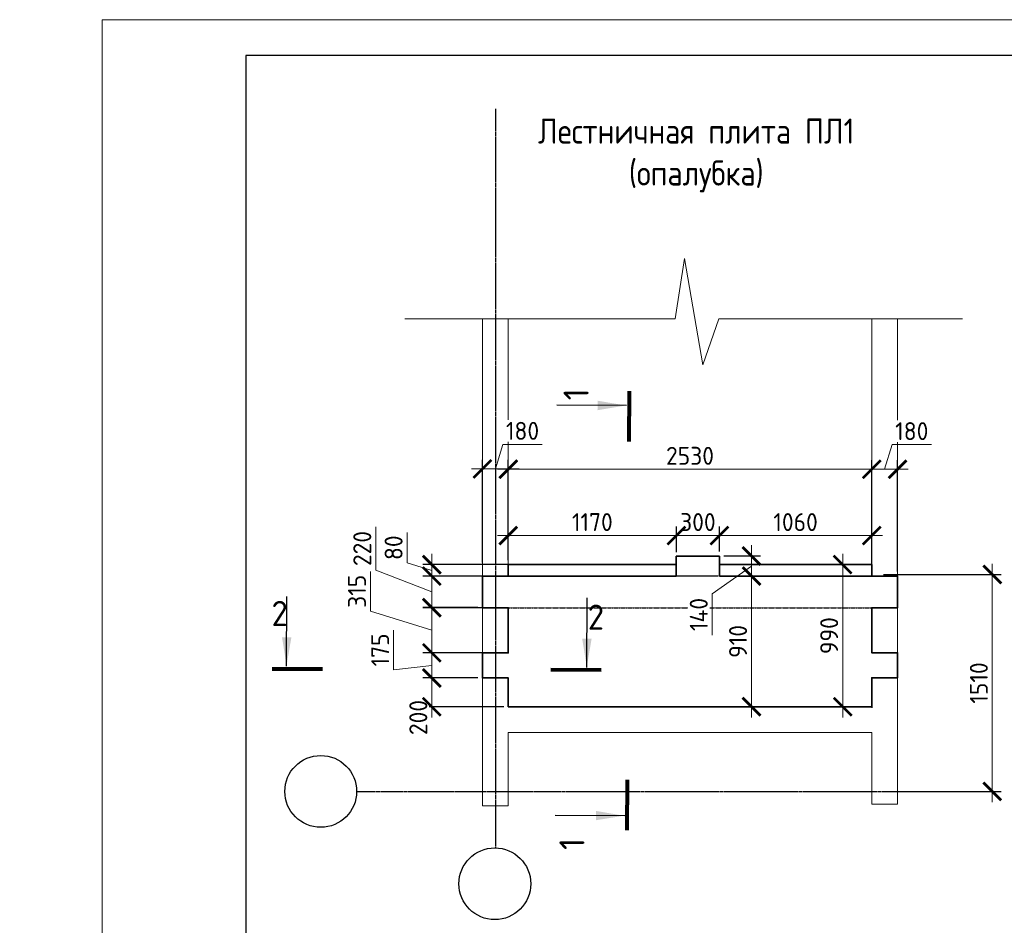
# Model space of a CAD drawing. Header units: millimetres. Extents: x 259029 to 2494469, y -731578 to -57567.
# Tile 216 of 252: x 468339 to 482048, y -496876 to -484261. Entities that reach past the tile are written whole.
import ezdxf
from ezdxf import colors
from ezdxf.entities.mleader import LeaderData, LeaderLine
from ezdxf.enums import TextEntityAlignment as Align
from ezdxf.math import Vec2, Vec3

# ---------------------------------------------------------------- set-up
doc = ezdxf.new("R2010")
doc.units = ezdxf.units.MM
for name, pattern in [('______5', [1100, 800, -100, 100, -100]), ('Б-1.1 оси$0$Б-1.1 Оси$0$GOST2.303 5', [24, 20, -1.5, 1, -1.5]), ('невидимая', [0.375, 0.25, -0.125])]:
    doc.linetypes.add(name, pattern=pattern)
doc.layers.get('Defpoints').update_dxf_attribs({"color": 140})
for name, color, linetype, lineweight in [('ОСИ', 151, 'Б-1.1 оси$0$Б-1.1 Оси$0$GOST2.303 5', 9), ('РАЗРЕЗЫ', 10, 'Continuous', 60), ('Символы 0.20', 1, 'Continuous', 20), ('Символы 0.20 @ 100', 1, 'Continuous', 20), ('Стена_ бетон несущ.', 253, 'Continuous', 70), ('Текст', 41, 'Continuous', 30), ('Тонкая', 81, 'Continuous', 20), ('ТОНКИЕ', 7, 'Continuous', 9)]:
    doc.layers.add(name, color=color, linetype=linetype, lineweight=lineweight)
doc.layers.add('ТОЛСТЫЕ_ОСНОВНЫЕ', color=6, linetype='Continuous')
doc.styles.add('ГОСТ', font='GOST_Common.ttf')
doc.dimstyles.new('ГОСТ', dxfattribs={"dimscale": 0, "dimtxt": 2.5, "dimasz": 2.5, "dimexe": 1.25, "dimexo": 0.625, "dimtad": 1, "dimdec": 0, "dimtxsty": 'ГОСТ', "dimblk": 'ARCHTICK', "dimcen": 2.5, "dimdle": 1.5, "dimclrd": 256, "dimclre": 256, "dimclrt": 256, "dimadec": 0, "dimazin": 0, "dimtfac": 1, "dimtdec": 0, "dimtmove": 1, "dimatfit": 3, "dimfxl": 2, "dimtfill": 1, "dimlwd": 0, "dimarcsym": 0})

# ---------------------------------------------------------------- blocks, each defined once
blk = doc.blocks.new('_ArchTick')
at = {"color": 0, "linetype": 'ByBlock', "const_width": 0.15}
blk.add_lwpolyline([(-0.5, -0.5), (0.5, 0.5)], dxfattribs=at)
blk = doc.blocks.new('*D711')
at = {"layer": 'Defpoints', "color": 0, "lineweight": -2, "transparency": 16777216}
for p in [(478129, -492011), (474077, -492451), (474836, -492451)]:
    blk.add_point(p, dxfattribs=at)
at = {"layer": 'РАЗРЕЗЫ', "lineweight": 0, "transparency": 16777216}
for p, q in [((473296, -491927), (473296, -491327)), ((474077, -491861), (474077, -492601)), ((474077, -492231), (473296, -491927))]:
    blk.add_line(p, q, dxfattribs=at)
at = {"layer": 'РАЗРЕЗЫ', "lineweight": -2, "transparency": 16777216}
for p, q in [((478066, -492011), (473952, -492011)), ((474774, -492451), (473952, -492451))]:
    blk.add_line(p, q, dxfattribs=at)
at = {"layer": 'РАЗРЕЗЫ', "lineweight": 0, "transparency": 16777216, "xscale": 250, "yscale": 250, "zscale": 250}
for p, rotation in [((474077, -492011), 90), ((474077, -492451), 270)]:
    blk.add_blockref('_ArchTick', p, dxfattribs=dict(at, rotation=rotation))
at = {"layer": 'РАЗРЕЗЫ', "lineweight": 0, "transparency": 16777216, "insert": (473109, -491627), "char_height": 250, "attachment_point": 5, "rotation": 90, "style": 'ГОСТ', "bg_fill": 3, "box_fill_scale": 1.1, "bg_fill_color": 256, "bg_fill_true_color": 13158600, "bg_fill_transparency": 0}
blk.add_mtext('220', dxfattribs=at)
blk = doc.blocks.new('*D712')
at = {"layer": 'Defpoints', "color": 0, "lineweight": -2, "transparency": 16777216}
for p in [(474782, -493430), (474077, -493831), (475142, -493831)]:
    blk.add_point(p, dxfattribs=at)
at = {"layer": 'РАЗРЕЗЫ', "lineweight": 0, "transparency": 16777216}
blk.add_line((474077, -493280), (474077, -493981), dxfattribs=at)
at = {"layer": 'РАЗРЕЗЫ', "lineweight": -2, "transparency": 16777216}
for p, q in [((474720, -493430), (473952, -493430)), ((475080, -493831), (473952, -493831))]:
    blk.add_line(p, q, dxfattribs=at)
at = {"layer": 'РАЗРЕЗЫ', "lineweight": 0, "transparency": 16777216, "xscale": 250, "yscale": 250, "zscale": 250, "rotation": 90}
blk.add_blockref('_ArchTick', (474077, -493430), dxfattribs=at)
at = {"layer": 'РАЗРЕЗЫ', "lineweight": 0, "transparency": 16777216, "insert": (473889, -493981), "char_height": 250, "attachment_point": 5, "rotation": 90, "style": 'ГОСТ', "bg_fill": 3, "box_fill_scale": 1.1, "bg_fill_color": 256, "bg_fill_true_color": 13158600, "bg_fill_transparency": 0}
blk.add_mtext('200', dxfattribs=at)
at = {"layer": 'РАЗРЕЗЫ', "lineweight": 0, "transparency": 16777216, "xscale": 250, "yscale": 250, "zscale": 250, "rotation": 270}
blk.add_blockref('_ArchTick', (474077, -493831), dxfattribs=at)
blk = doc.blocks.new('*D650')
at = {"layer": 'Defpoints', "color": 0, "lineweight": -2, "transparency": 16777216}
for p in [(474782, -492450), (474077, -493080), (474782, -493080)]:
    blk.add_point(p, dxfattribs=at)
at = {"layer": 'РАЗРЕЗЫ', "lineweight": 0, "transparency": 16777216}
for p, q in [((473222, -492498), (473222, -491948)), ((474077, -492300), (474077, -493230)), ((474077, -492765), (473222, -492498))]:
    blk.add_line(p, q, dxfattribs=at)
at = {"layer": 'РАЗРЕЗЫ', "lineweight": -2, "transparency": 16777216}
for p, q in [((474720, -492450), (473952, -492450)), ((474720, -493080), (473952, -493080))]:
    blk.add_line(p, q, dxfattribs=at)
at = {"layer": 'РАЗРЕЗЫ', "lineweight": 0, "transparency": 16777216, "xscale": 250, "yscale": 250, "zscale": 250}
for p, rotation in [((474077, -492450), 90), ((474077, -493080), 270)]:
    blk.add_blockref('_ArchTick', p, dxfattribs=dict(at, rotation=rotation))
at = {"layer": 'РАЗРЕЗЫ', "lineweight": 0, "transparency": 16777216, "insert": (473035, -492223), "char_height": 250, "attachment_point": 5, "rotation": 90, "style": 'ГОСТ', "bg_fill": 3, "box_fill_scale": 1.1, "bg_fill_color": 256, "bg_fill_true_color": 13158600, "bg_fill_transparency": 0}
blk.add_mtext('315', dxfattribs=at)
blk = doc.blocks.new('*D651')
at = {"layer": 'Defpoints', "color": 0, "lineweight": -2, "transparency": 16777216}
for p in [(474869, -493080), (474077, -493430), (474782, -493430)]:
    blk.add_point(p, dxfattribs=at)
at = {"layer": 'РАЗРЕЗЫ', "lineweight": 0, "transparency": 16777216}
for p, q in [((473545, -493315), (473545, -492765)), ((474077, -492930), (474077, -493580)), ((474077, -493255), (473545, -493315))]:
    blk.add_line(p, q, dxfattribs=at)
at = {"layer": 'РАЗРЕЗЫ', "lineweight": -2, "transparency": 16777216}
for p, q in [((474807, -493080), (473952, -493080)), ((474720, -493430), (473952, -493430))]:
    blk.add_line(p, q, dxfattribs=at)
at = {"layer": 'РАЗРЕЗЫ', "lineweight": 0, "transparency": 16777216, "xscale": 250, "yscale": 250, "zscale": 250}
for p, rotation in [((474077, -493080), 90), ((474077, -493430), 270)]:
    blk.add_blockref('_ArchTick', p, dxfattribs=dict(at, rotation=rotation))
at = {"layer": 'РАЗРЕЗЫ', "lineweight": 0, "transparency": 16777216, "insert": (473358, -493040), "char_height": 250, "attachment_point": 5, "rotation": 90, "style": 'ГОСТ', "bg_fill": 3, "box_fill_scale": 1.1, "bg_fill_color": 256, "bg_fill_true_color": 13158600, "bg_fill_transparency": 0}
blk.add_mtext('175', dxfattribs=at)
blk = doc.blocks.new('*D652')
at = {"layer": 'Defpoints', "color": 0, "lineweight": -2, "transparency": 16777216}
for p in [(480202, -490523), (475142, -491298), (480202, -491990)]:
    blk.add_point(p, dxfattribs=at)
at = {"layer": 'РАЗРЕЗЫ', "lineweight": 0, "transparency": 16777216}
blk.add_line((474992, -490523), (480352, -490523), dxfattribs=at)
at = {"layer": 'РАЗРЕЗЫ', "lineweight": -2, "transparency": 16777216}
for p, q in [((475142, -491235), (475142, -490398)), ((480202, -491927), (480202, -490398))]:
    blk.add_line(p, q, dxfattribs=at)
at = {"layer": 'РАЗРЕЗЫ', "lineweight": 0, "transparency": 16777216, "xscale": 250, "yscale": 250, "zscale": 250, "rotation": 180}
blk.add_blockref('_ArchTick', (475142, -490523), dxfattribs=at)
at = {"layer": 'РАЗРЕЗЫ', "lineweight": 0, "transparency": 16777216, "xscale": 250, "yscale": 250, "zscale": 250}
blk.add_blockref('_ArchTick', (480202, -490523), dxfattribs=at)
at = {"layer": 'РАЗРЕЗЫ', "lineweight": 0, "transparency": 16777216, "insert": (477672, -490336), "char_height": 250, "attachment_point": 5, "style": 'ГОСТ', "bg_fill": 3, "box_fill_scale": 1.1, "bg_fill_color": 256, "bg_fill_true_color": 13158600, "bg_fill_transparency": 0}
blk.add_mtext('2530', dxfattribs=at)
blk = doc.blocks.new('*D653')
at = {"layer": 'Defpoints', "color": 0, "lineweight": -2, "transparency": 16777216}
for p in [(480562, -490523), (480202, -491885), (480562, -492011)]:
    blk.add_point(p, dxfattribs=at)
at = {"layer": 'РАЗРЕЗЫ', "lineweight": 0, "transparency": 16777216}
for p, q in [((480382, -490523), (480485, -490179)), ((480485, -490179), (481035, -490179)), ((480052, -490523), (480712, -490523))]:
    blk.add_line(p, q, dxfattribs=at)
at = {"layer": 'РАЗРЕЗЫ', "lineweight": -2, "transparency": 16777216}
for p, q in [((480202, -491822), (480202, -490398)), ((480562, -491949), (480562, -490398))]:
    blk.add_line(p, q, dxfattribs=at)
at = {"layer": 'РАЗРЕЗЫ', "lineweight": 0, "transparency": 16777216, "xscale": 250, "yscale": 250, "zscale": 250, "rotation": 180}
blk.add_blockref('_ArchTick', (480202, -490523), dxfattribs=at)
at = {"layer": 'РАЗРЕЗЫ', "lineweight": 0, "transparency": 16777216, "xscale": 250, "yscale": 250, "zscale": 250}
blk.add_blockref('_ArchTick', (480562, -490523), dxfattribs=at)
at = {"layer": 'РАЗРЕЗЫ', "lineweight": 0, "transparency": 16777216, "insert": (480760, -489992), "char_height": 250, "attachment_point": 5, "style": 'ГОСТ', "bg_fill": 3, "box_fill_scale": 1.1, "bg_fill_color": 256, "bg_fill_true_color": 13158600, "bg_fill_transparency": 0}
blk.add_mtext('180', dxfattribs=at)
blk = doc.blocks.new('NSY101')
at = {"color": 0, "linetype": 'ByBlock', "lineweight": -2}
blk.add_circle((0, 0), 50, dxfattribs=at)
blk = doc.blocks.new('*U639')
at = {"layer": 'ТОЛСТЫЕ_ОСНОВНЫЕ', "color": 6}
blk.add_lwpolyline([(20, 5), (415, 5), (415, 292), (20, 292)], close=True, dxfattribs=at)
at = {"layer": 'ТОНКИЕ'}
blk.add_lwpolyline([(0, 0), (420, 0), (420, 297), (0, 297)], close=True, dxfattribs=at)
blk = doc.blocks.new('*U641')
at = {"layer": 'Символы 0.20', "linetype": 'Continuous', "lineweight": 25}
for p, q in [((-5, 0.37), (-4.95, 10.07)), ((36.8, 0.18), (36.85, 9.88))]:
    blk.add_line(p, q, dxfattribs=at)
at = {"layer": 'Символы 0.20', "linetype": 'Continuous', "lineweight": 80}
for p, q in [((-7, 0.03), (0, 0)), ((38.8, -0.18), (31.8, -0.15))]:
    blk.add_line(p, q, dxfattribs=at)
at = {"layer": 'Символы 0.20', "linetype": 'Continuous', "lineweight": 25}
for points in [[(-5, 0.48), (-4.33, 4.38), (-5.63, 4.39)], [(36.8, 0.29), (36.16, 4.23), (37.48, 4.22)]]:
    blk.add_solid(points, dxfattribs=at)
at = {"layer": 'Символы 0.20', "style": 'ГОСТ'}
blk.add_attdef('1', text='', height=3.5, dxfattribs=at).set_placement((-5.96, 7.72), align=Align.MIDDLE_CENTER)
blk.add_attdef('2', text='', height=3.5, dxfattribs=at).set_placement((39.21, 7.21), align=Align.MIDDLE_RIGHT)
blk = doc.blocks.new('*D665')
at = {"layer": 'Defpoints', "color": 0, "lineweight": -2, "transparency": 16777216}
for p in [(475142, -490519), (474782, -491885), (475142, -491851)]:
    blk.add_point(p, dxfattribs=at)
at = {"layer": 'РАЗРЕЗЫ', "lineweight": 0, "transparency": 16777216}
for p, q in [((474962, -490519), (475065, -490176)), ((475065, -490176), (475615, -490176)), ((474632, -490519), (475292, -490519))]:
    blk.add_line(p, q, dxfattribs=at)
at = {"layer": 'РАЗРЕЗЫ', "lineweight": -2, "transparency": 16777216}
for p, q in [((474782, -491822), (474782, -490394)), ((475142, -491789), (475142, -490394))]:
    blk.add_line(p, q, dxfattribs=at)
at = {"layer": 'РАЗРЕЗЫ', "lineweight": 0, "transparency": 16777216, "xscale": 250, "yscale": 250, "zscale": 250, "rotation": 180}
blk.add_blockref('_ArchTick', (474782, -490519), dxfattribs=at)
at = {"layer": 'РАЗРЕЗЫ', "lineweight": 0, "transparency": 16777216, "xscale": 250, "yscale": 250, "zscale": 250}
blk.add_blockref('_ArchTick', (475142, -490519), dxfattribs=at)
at = {"layer": 'РАЗРЕЗЫ', "lineweight": 0, "transparency": 16777216, "insert": (475340, -489988), "char_height": 250, "attachment_point": 5, "style": 'ГОСТ', "bg_fill": 3, "box_fill_scale": 1.1, "bg_fill_color": 256, "bg_fill_true_color": 13158600, "bg_fill_transparency": 0}
blk.add_mtext('180', dxfattribs=at)
blk = doc.blocks.new('*D666')
at = {"layer": 'Defpoints', "color": 0, "lineweight": -2, "transparency": 16777216}
for p in [(474077, -491851), (475142, -491851), (478082, -492011)]:
    blk.add_point(p, dxfattribs=at)
at = {"layer": 'РАЗРЕЗЫ', "lineweight": 0, "transparency": 16777216}
for p, q in [((473733, -491828), (473733, -491403)), ((474077, -492161), (474077, -491701)), ((474077, -491931), (473733, -491828))]:
    blk.add_line(p, q, dxfattribs=at)
at = {"layer": 'РАЗРЕЗЫ', "lineweight": -2, "transparency": 16777216}
for p, q in [((475080, -491851), (473952, -491851)), ((478019, -492011), (473952, -492011))]:
    blk.add_line(p, q, dxfattribs=at)
at = {"layer": 'РАЗРЕЗЫ', "lineweight": 0, "transparency": 16777216, "xscale": 250, "yscale": 250, "zscale": 250}
for p, rotation in [((474077, -491851), 90), ((474077, -492011), 270)]:
    blk.add_blockref('_ArchTick', p, dxfattribs=dict(at, rotation=rotation))
at = {"layer": 'РАЗРЕЗЫ', "lineweight": -2, "transparency": 16777216, "insert": (473545, -491616), "char_height": 250, "attachment_point": 5, "rotation": 90, "style": 'ГОСТ', "bg_fill": 3, "box_fill_scale": 1.1, "bg_fill_color": 256, "bg_fill_true_color": 13158600, "bg_fill_transparency": 0}
blk.add_mtext('80', dxfattribs=at)
blk = doc.blocks.new('*U642')
at = {"layer": 'Символы 0.20', "linetype": 'Continuous', "lineweight": 25}
for p, q in [((-5, 0.37), (-4.95, 10.07)), ((52.13, 0.11), (52.18, 9.81))]:
    blk.add_line(p, q, dxfattribs=at)
at = {"layer": 'Символы 0.20', "linetype": 'Continuous', "lineweight": 80}
for p, q in [((-7, 0.03), (0, 0)), ((54.13, -0.25), (47.13, -0.22))]:
    blk.add_line(p, q, dxfattribs=at)
at = {"layer": 'Символы 0.20', "linetype": 'Continuous', "lineweight": 25}
for points in [[(-5, 0.48), (-4.33, 4.38), (-5.63, 4.39)], [(52.14, 0.22), (51.49, 4.16), (52.81, 4.15)]]:
    blk.add_solid(points, dxfattribs=at)
at = {"layer": 'Символы 0.20', "style": 'ГОСТ'}
blk.add_attdef('1', text='', height=3.5, dxfattribs=at).set_placement((-8.93, 7.72), align=Align.MIDDLE_CENTER)
blk.add_attdef('2', text='', height=3.5, dxfattribs=at).set_placement((54.54, 7.14), align=Align.MIDDLE_RIGHT)
blk = doc.blocks.new('*D701')
at = {"layer": 'Defpoints', "color": 0, "lineweight": -2, "transparency": 16777216}
for p in [(478082, -491447), (478082, -491731), (480202, -491654)]:
    blk.add_point(p, dxfattribs=at)
at = {"layer": 'РАЗРЕЗЫ', "lineweight": -2, "transparency": 16777216}
for p, q in [((478082, -491669), (478082, -491322)), ((480202, -491592), (480202, -491322))]:
    blk.add_line(p, q, dxfattribs=at)
at = {"layer": 'РАЗРЕЗЫ', "lineweight": 0, "transparency": 16777216}
blk.add_line((480352, -491447), (477932, -491447), dxfattribs=at)
at = {"layer": 'РАЗРЕЗЫ', "lineweight": 0, "transparency": 16777216, "xscale": 250, "yscale": 250, "zscale": 250, "rotation": 180}
blk.add_blockref('_ArchTick', (478082, -491447), dxfattribs=at)
at = {"layer": 'РАЗРЕЗЫ', "lineweight": 0, "transparency": 16777216, "xscale": 250, "yscale": 250, "zscale": 250}
blk.add_blockref('_ArchTick', (480202, -491447), dxfattribs=at)
at = {"layer": 'РАЗРЕЗЫ', "lineweight": 0, "transparency": 16777216, "insert": (479142, -491259), "char_height": 250, "attachment_point": 5, "style": 'ГОСТ', "bg_fill": 3, "box_fill_scale": 1.1, "bg_fill_color": 256, "bg_fill_true_color": 13158600, "bg_fill_transparency": 0}
blk.add_mtext('1060', dxfattribs=at)
blk = doc.blocks.new('*D702')
at = {"layer": 'Defpoints', "color": 0, "lineweight": -2, "transparency": 16777216}
for p in [(477482, -491447), (478082, -491547), (477482, -491731)]:
    blk.add_point(p, dxfattribs=at)
at = {"layer": 'РАЗРЕЗЫ', "lineweight": -2, "transparency": 16777216}
for p, q in [((477482, -491669), (477482, -491322)), ((478082, -491484), (478082, -491322))]:
    blk.add_line(p, q, dxfattribs=at)
at = {"layer": 'РАЗРЕЗЫ', "lineweight": 0, "transparency": 16777216}
blk.add_line((478232, -491447), (477332, -491447), dxfattribs=at)
at = {"layer": 'РАЗРЕЗЫ', "lineweight": 0, "transparency": 16777216, "xscale": 250, "yscale": 250, "zscale": 250, "rotation": 180}
blk.add_blockref('_ArchTick', (477482, -491447), dxfattribs=at)
at = {"layer": 'РАЗРЕЗЫ', "lineweight": 0, "transparency": 16777216, "xscale": 250, "yscale": 250, "zscale": 250}
blk.add_blockref('_ArchTick', (478082, -491447), dxfattribs=at)
at = {"layer": 'РАЗРЕЗЫ', "lineweight": 0, "transparency": 16777216, "insert": (477782, -491259), "char_height": 250, "attachment_point": 5, "style": 'ГОСТ', "bg_fill": 3, "box_fill_scale": 1.1, "bg_fill_color": 256, "bg_fill_true_color": 13158600, "bg_fill_transparency": 0}
blk.add_mtext('300', dxfattribs=at)
blk = doc.blocks.new('*D677')
at = {"layer": 'Defpoints', "color": 0, "lineweight": -2, "transparency": 16777216}
for p in [(475142, -491447), (475142, -491638), (477482, -491741)]:
    blk.add_point(p, dxfattribs=at)
at = {"layer": 'РАЗРЕЗЫ', "lineweight": -2, "transparency": 16777216}
for p, q in [((475142, -491575), (475142, -491322)), ((477482, -491679), (477482, -491322))]:
    blk.add_line(p, q, dxfattribs=at)
at = {"layer": 'РАЗРЕЗЫ', "lineweight": 0, "transparency": 16777216}
blk.add_line((477632, -491447), (474992, -491447), dxfattribs=at)
at = {"layer": 'РАЗРЕЗЫ', "lineweight": 0, "transparency": 16777216, "xscale": 250, "yscale": 250, "zscale": 250, "rotation": 180}
blk.add_blockref('_ArchTick', (475142, -491447), dxfattribs=at)
at = {"layer": 'РАЗРЕЗЫ', "lineweight": 0, "transparency": 16777216, "xscale": 250, "yscale": 250, "zscale": 250}
blk.add_blockref('_ArchTick', (477482, -491447), dxfattribs=at)
at = {"layer": 'РАЗРЕЗЫ', "lineweight": 0, "transparency": 16777216, "insert": (476312, -491259), "char_height": 250, "attachment_point": 5, "style": 'ГОСТ', "bg_fill": 3, "box_fill_scale": 1.1, "bg_fill_color": 256, "bg_fill_true_color": 13158600, "bg_fill_transparency": 0}
blk.add_mtext('1170', dxfattribs=at)
blk = doc.blocks.new('*D678')
at = {"layer": 'Defpoints', "color": 0, "lineweight": -2, "transparency": 16777216}
for p in [(478082, -491731), (478529, -491731), (478112, -492011)]:
    blk.add_point(p, dxfattribs=at)
at = {"layer": 'РАЗРЕЗЫ', "lineweight": 0, "transparency": 16777216}
for p, q in [((478529, -492161), (478529, -491581)), ((478529, -491871), (477982, -492259)), ((477982, -492259), (477982, -492834))]:
    blk.add_line(p, q, dxfattribs=at)
at = {"layer": 'РАЗРЕЗЫ', "lineweight": -2, "transparency": 16777216}
for p, q in [((478144, -491731), (478654, -491731)), ((478174, -492011), (478654, -492011))]:
    blk.add_line(p, q, dxfattribs=at)
at = {"layer": 'РАЗРЕЗЫ', "lineweight": 0, "transparency": 16777216, "xscale": 250, "yscale": 250, "zscale": 250}
for p, rotation in [((478529, -491731), 90), ((478529, -492011), 270)]:
    blk.add_blockref('_ArchTick', p, dxfattribs=dict(at, rotation=rotation))
at = {"layer": 'РАЗРЕЗЫ', "lineweight": -2, "transparency": 16777216, "insert": (477794, -492546), "char_height": 250, "attachment_point": 5, "rotation": 90, "style": 'ГОСТ', "bg_fill": 3, "box_fill_scale": 1.1, "bg_fill_color": 256, "bg_fill_true_color": 13158600, "bg_fill_transparency": 0}
blk.add_mtext('140', dxfattribs=at)
blk = doc.blocks.new('*D679')
at = {"layer": 'Defpoints', "color": 0, "lineweight": -2, "transparency": 16777216}
for p in [(478112, -492011), (478529, -493831), (478603, -493831)]:
    blk.add_point(p, dxfattribs=at)
at = {"layer": 'РАЗРЕЗЫ', "lineweight": 0, "transparency": 16777216}
blk.add_line((478529, -491861), (478529, -493981), dxfattribs=at)
at = {"layer": 'РАЗРЕЗЫ', "lineweight": -2, "transparency": 16777216}
for p, q in [((478174, -492011), (478654, -492011)), ((478541, -493831), (478404, -493831))]:
    blk.add_line(p, q, dxfattribs=at)
at = {"layer": 'РАЗРЕЗЫ', "lineweight": 0, "transparency": 16777216, "xscale": 250, "yscale": 250, "zscale": 250}
for p, rotation in [((478529, -492011), 90), ((478529, -493831), 270)]:
    blk.add_blockref('_ArchTick', p, dxfattribs=dict(at, rotation=rotation))
at = {"layer": 'РАЗРЕЗЫ', "lineweight": -2, "transparency": 16777216, "insert": (478341, -492921), "char_height": 250, "attachment_point": 5, "rotation": 90, "style": 'ГОСТ', "bg_fill": 3, "box_fill_scale": 1.1, "bg_fill_color": 256, "bg_fill_true_color": 13158600, "bg_fill_transparency": 0}
blk.add_mtext('910', dxfattribs=at)
blk = doc.blocks.new('*D675')
at = {"layer": 'Defpoints', "color": 0, "lineweight": -2, "transparency": 16777216}
for p in [(480303, -491989), (480956, -495010), (481881, -495010)]:
    blk.add_point(p, dxfattribs=at)
at = {"layer": 'РАЗРЕЗЫ', "lineweight": 0, "transparency": 16777216}
blk.add_line((481881, -491839), (481881, -495160), dxfattribs=at)
at = {"layer": 'РАЗРЕЗЫ', "lineweight": -2, "transparency": 16777216}
for p, q in [((480365, -491989), (482006, -491989)), ((481019, -495010), (482006, -495010))]:
    blk.add_line(p, q, dxfattribs=at)
at = {"layer": 'РАЗРЕЗЫ', "lineweight": 0, "transparency": 16777216, "xscale": 250, "yscale": 250, "zscale": 250}
for p, rotation in [((481881, -491989), 90), ((481881, -495010), 270)]:
    blk.add_blockref('_ArchTick', p, dxfattribs=dict(at, rotation=rotation))
at = {"layer": 'РАЗРЕЗЫ', "lineweight": 0, "transparency": 16777216, "insert": (481694, -493500), "char_height": 250, "attachment_point": 5, "rotation": 90, "style": 'ГОСТ', "bg_fill": 3, "box_fill_scale": 1.1, "bg_fill_color": 256, "bg_fill_true_color": 13158600, "bg_fill_transparency": 0}
blk.add_mtext('1510', dxfattribs=at)
blk = doc.blocks.new('*D676')
at = {"layer": 'Defpoints', "color": 0, "lineweight": -2, "transparency": 16777216}
for p in [(479645, -491851), (479798, -491851), (479977, -493831)]:
    blk.add_point(p, dxfattribs=at)
at = {"layer": 'РАЗРЕЗЫ', "lineweight": 0, "transparency": 16777216}
blk.add_line((479798, -493981), (479798, -491701), dxfattribs=at)
at = {"layer": 'РАЗРЕЗЫ', "lineweight": -2, "transparency": 16777216}
for p, q in [((479707, -491851), (479923, -491851)), ((479914, -493831), (479673, -493831))]:
    blk.add_line(p, q, dxfattribs=at)
at = {"layer": 'РАЗРЕЗЫ', "lineweight": 0, "transparency": 16777216, "xscale": 250, "yscale": 250, "zscale": 250}
for p, rotation in [((479798, -491851), 90), ((479798, -493831), 270)]:
    blk.add_blockref('_ArchTick', p, dxfattribs=dict(at, rotation=rotation))
at = {"layer": 'РАЗРЕЗЫ', "lineweight": 0, "transparency": 16777216, "insert": (479610, -492841), "char_height": 250, "attachment_point": 5, "rotation": 90, "style": 'ГОСТ', "bg_fill": 3, "box_fill_scale": 1.1, "bg_fill_color": 256, "bg_fill_true_color": 13158600, "bg_fill_transparency": 0}
blk.add_mtext('990', dxfattribs=at)
blk = doc.blocks.new('_None')

msp = doc.modelspace()

# ---------------------------------------------------------------- linework, layer by layer
at = {"color": 9, "lineweight": 5, "true_color": 0xc7c8ca}
for p, q in [((475142.3, -491851.3), (475142.3, -488428.8)), ((480202.3, -491990), (480202.3, -488428.8))]:
    msp.add_line(p, q, dxfattribs=at)
at = {"color": 0, "lineweight": 35}
for points in [[(474782.3, -492011.3), (474782.3, -492451.3), (475142.3, -492451.3), (475142.3, -493080.2), (474782.3, -493080.2), (474782.3, -493108.2), (474782.3, -493108.2), (474782.3, -493430.2), (475142.3, -493430.2), (475142.3, -493831.2), (480202.3, -493831.2), (480202.3, -493428.2), (480562.3, -493428.2), (480562.3, -493078.2), (480202.3, -493078.2), (480202.3, -492451.3), (480562.3, -492451.3), (480562.3, -492011.3), (480202.3, -492011.3), (480202.3, -492011.3), (478081.5, -492011.3)], [(477481.5, -492011.3), (475142.3, -492011.3)]]:
    msp.add_lwpolyline(points, dxfattribs=at)
at = {"layer": 'ОСИ', "color": 16, "linetype": '______5', "lineweight": 25, "ltscale": 0.05}
msp.add_line((473030.7, -495010.2), (481882.3, -495010.2), dxfattribs=at)
at = {"layer": 'РАЗРЕЗЫ', "color": 2, "lineweight": -2}
msp.add_line((480202.3, -493826.3), (480202.3, -493847.4), dxfattribs=at)
at = {"layer": 'Стена_ бетон несущ.', "color": 9, "linetype": 'Continuous', "lineweight": 5, "true_color": 0xc7c8ca}
for p, q in [((474782.3, -488428.8), (474782.3, -490650.2)), ((480562.3, -491350.2), (480562.3, -488428.8)), ((474782.3, -490650.2), (474782.3, -491490.2)), ((480562.3, -495190.2), (480562.3, -491350.2)), ((474782.3, -491490.2), (474782.3, -495210.2)), ((475142.3, -494190.2), (475542.3, -494190.2)), ((475142.3, -495210.2), (475142.3, -494190.2)), ((475542.3, -494190.2), (480202.3, -494190.2)), ((475782.3, -494190.2), (478182.3, -494190.2)), ((480202.3, -494190.2), (480202.3, -495190.2)), ((480202.3, -495190.2), (480562.3, -495190.2)), ((475142.3, -495210.2), (474782.3, -495210.2)), ((474782.3, -495210.2), (475142.3, -495210.2))]:
    msp.add_line(p, q, dxfattribs=at)
at = {"layer": 'Тонкая', "color": 30, "linetype": 'ByBlock', "ltscale": 75}
msp.add_lwpolyline([(473700.8, -488428.8), (477465.8, -488428.8), (477597.2, -487587.6), (477849.8, -489067.4), (478075.8, -488428.8), (481467.3, -488428.8)], dxfattribs=at)

# ---------------------------------------------------------------- block references
at = {"layer": 'ОСИ', "color": 16, "linetype": 'Continuous', "lineweight": 25, "xscale": 10, "yscale": 10, "zscale": 10}
for p in [(472530.7, -495010.2), (474954.5, -496296.7)]:
    msp.add_blockref('NSY101', p, dxfattribs=at)

# ---------------------------------------------------------------- texts
at = {"layer": 'Текст', "ltscale": 6, "insert": (477758.8, -485637.5), "char_height": 350, "width": 9466.585, "attachment_point": 2, "style": 'ГОСТ'}
msp.add_mtext('{\\W0.9;Лестничная плита ПЛ1\\P(опалубка)}', dxfattribs=at)

# ---------------------------------------------------------------- next in the draw order: dimensions: what is measured, and where the dimension line sits
at = {"layer": 'РАЗРЕЗЫ', "color": 0, "lineweight": 0}
for base, p1, p2, override, picture, middle in [((474076.6, -492451.3), (478128.5, -492011.3), (474836.5, -492451.3), {"dimscale": 100, "dimlfac": 0.5}, '*D711', (473296.4, -491864.2)), ((474076.614, -493831.2278), (474782.2639, -493430.2403), (475142.3017, -493831.2278), {"dimscale": 100, "dimlfac": 0.5, "dimtix": 0, "dimtofl": 1, "dimtmove": 1, "dimatfit": 3}, '*D712', (474076.614, -493981.2278))]:
    dim = msp.add_linear_dim(base=base, p1=p1, p2=p2, angle=90, dimstyle='ГОСТ', override=override, dxfattribs=at)
    dim.commit()
    dim.dimension.update_dxf_attribs({"geometry": picture, "text_midpoint": middle, "dimtype": 160})

# ---------------------------------------------------------------- next in the draw order: dimensions: what is measured, and where the dimension line sits
dim = msp.add_linear_dim(base=(480202.3, -490523), p1=(475142.3, -491298), p2=(480202.3, -491990), dimstyle='ГОСТ', override={"dimscale": 100, "dimlfac": 0.5}, dxfattribs=at)
dim.commit()
dim.dimension.update_dxf_attribs({"geometry": '*D652', "text_midpoint": (477672.3, -490335.5)})
dim = msp.add_linear_dim(base=(474076.6, -493080.2), p1=(474782.3, -492450.3), p2=(474782.3, -493080.2), angle=90, dimstyle='ГОСТ', override={"dimscale": 100, "dimlfac": 0.5}, dxfattribs=at)
dim.commit()
dim.dimension.update_dxf_attribs({"geometry": '*D650', "text_midpoint": (473222.1, -492435.6), "dimtype": 160})

# ---------------------------------------------------------------- next in the draw order: linework, layer by layer
at = {"color": 0, "lineweight": 35}
for q in [(477481.5, -491851.3), (475142.3, -492011.3)]:
    msp.add_line((475142.3, -491851.3), q, dxfattribs=at)
at = {"layer": 'ОСИ', "color": 16, "linetype": '______5', "lineweight": 25, "ltscale": 0.05}
msp.add_line((474962.3, -485500.6), (474962.3, -495798), dxfattribs=at)
at = {"layer": 'РАЗРЕЗЫ', "color": 2, "lineweight": -2}
for p, q in [((475587.2, -491851.3), (474782.3, -491851.3)), ((475410.6, -492011.3), (477481.5, -492011.3))]:
    msp.add_line(p, q, dxfattribs=at)
at = {"layer": 'РАЗРЕЗЫ', "color": 2, "linetype": 'невидимая', "lineweight": -2, "ltscale": 10}
msp.add_line((474782.3, -492451.3), (480562.3, -492451.3), dxfattribs=at)

# ---------------------------------------------------------------- next in the draw order: dimensions: what is measured, and where the dimension line sits
at = {"layer": 'РАЗРЕЗЫ', "color": 0, "lineweight": 0}
dim = msp.add_linear_dim(base=(480562.3, -490523), p1=(480202.3, -491884.9), p2=(480562.3, -492011.3), dimstyle='ГОСТ', override={"dimscale": 100, "dimlfac": 0.5}, dxfattribs=at)
dim.commit()
dim.dimension.update_dxf_attribs({"geometry": '*D653', "text_midpoint": (480547.9, -489991.8)})
dim = msp.add_linear_dim(base=(474076.6, -493430.2), p1=(474869.4, -493080.2), p2=(474782.3, -493430.2), angle=90, dimstyle='ГОСТ', override={"dimscale": 100, "dimlfac": 0.5}, dxfattribs=at)
dim.commit()
dim.dimension.update_dxf_attribs({"geometry": '*D651', "text_midpoint": (473545.4, -493252.8), "dimtype": 160})

# ---------------------------------------------------------------- next in the draw order: linework, layer by layer
at = {"color": 0, "lineweight": 35}
for p, q in [((478081.5, -491851.3), (480202.3, -491851.3)), ((480202.3, -492011.3), (480202.3, -491851.3)), ((480202.3, -492011.3), (480562.3, -492011.3))]:
    msp.add_line(p, q, dxfattribs=at)

# ---------------------------------------------------------------- next in the draw order: block references
at = {"xscale": 100, "yscale": 100, "zscale": 100}
msp.add_blockref('*U639', (469488.3, -513960.7), dxfattribs=at)
at = {"layer": 'Символы 0.20 @ 100', "xscale": 100, "yscale": 100, "zscale": 100}
msp.add_blockref('*U641', (472554.7, -493303.9, 330), dxfattribs=at).add_auto_attribs({'1': '2', '2': '2'})

# ---------------------------------------------------------------- next in the draw order: dimensions: what is measured, and where the dimension line sits
at = {"layer": 'РАЗРЕЗЫ', "color": 0, "lineweight": 0}
dim = msp.add_linear_dim(base=(475142.3, -490519.3), p1=(474782.3, -491884.9), p2=(475142.3, -491851.3), dimstyle='ГОСТ', override={"dimscale": 100, "dimlfac": 0.5}, dxfattribs=at)
dim.commit()
dim.dimension.update_dxf_attribs({"geometry": '*D665', "text_midpoint": (475127.9, -489988)})
dim = msp.add_linear_dim(base=(481881.3, -495010.2), p1=(480302.7, -491989.3), p2=(480956, -495010.2), angle=90, dimstyle='ГОСТ', override={"dimscale": 100, "dimlfac": 0.5, "dimtix": 0, "dimtofl": 1, "dimtmove": 1, "dimatfit": 3}, dxfattribs=at)
dim.commit()
dim.dimension.update_dxf_attribs({"geometry": '*D675', "text_midpoint": (481693.8, -493499.7)})

# ---------------------------------------------------------------- next in the draw order: dimensions: what is measured, and where the dimension line sits
at = {"layer": 'РАЗРЕЗЫ', "color": 2, "lineweight": -2}
dim = msp.add_linear_dim(base=(474076.6, -491851.3), p1=(478081.5, -492011.3), p2=(475142.3, -491851.3), angle=90, dimstyle='ГОСТ', override={"dimscale": 100, "dimlfac": 0.5}, dxfattribs=at)
dim.commit()
dim.dimension.update_dxf_attribs({"geometry": '*D666', "text_midpoint": (473545.4, -491765.6)})

# ---------------------------------------------------------------- next in the draw order: linework, layer by layer
at = {"color": 0, "lineweight": 35}
for p, q in [((478081.5, -491731.3), (477481.5, -491731.3)), ((477481.5, -491731.3), (477481.5, -492011.3)), ((478081.5, -492011.3), (478081.5, -491731.3))]:
    msp.add_line(p, q, dxfattribs=at)
msp.add_lwpolyline([(475142.3, -492011.3), (474782.3, -492011.3)], dxfattribs=at)

# ---------------------------------------------------------------- next in the draw order: block references
at = {"layer": 'Символы 0.20 @ 100', "xscale": 100, "yscale": 100, "zscale": 100, "rotation": 90}
msp.add_blockref('*U642', (476800.1, -494849, 330), dxfattribs=at).add_auto_attribs({'1': '1', '2': '1'})

# ---------------------------------------------------------------- next in the draw order: dimensions: what is measured, and where the dimension line sits
at = {"layer": 'РАЗРЕЗЫ', "color": 0, "lineweight": 0}
dim = msp.add_linear_dim(base=(478081.5, -491446.5), p1=(480202.3, -491654.2), p2=(478081.5, -491731.3), dimstyle='ГОСТ', override={"dimscale": 100, "dimlfac": 0.5, "dimtix": 0, "dimtofl": 1, "dimtmove": 1, "dimatfit": 3}, dxfattribs=at)
dim.commit()
dim.dimension.update_dxf_attribs({"geometry": '*D701', "text_midpoint": (479141.9, -491259)})

# ---------------------------------------------------------------- next in the draw order: dimensions: what is measured, and where the dimension line sits
dim = msp.add_linear_dim(base=(477481.5, -491446.5), p1=(478081.5, -491546.6), p2=(477481.5, -491731.3), dimstyle='ГОСТ', override={"dimscale": 100, "dimlfac": 0.5, "dimtix": 0, "dimtofl": 1, "dimtmove": 1, "dimatfit": 3}, dxfattribs=at)
dim.commit()
dim.dimension.update_dxf_attribs({"geometry": '*D702', "text_midpoint": (477781.5, -491259)})
dim = msp.add_linear_dim(base=(479797.9, -491851.3), p1=(479976.9, -493831.2), p2=(479644.6, -491851.3), angle=90, dimstyle='ГОСТ', override={"dimscale": 100, "dimlfac": 0.5, "dimtix": 0, "dimtofl": 1, "dimtmove": 1, "dimatfit": 3}, dxfattribs=at)
dim.commit()
dim.dimension.update_dxf_attribs({"geometry": '*D676', "text_midpoint": (479610.4, -492841.2)})

# ---------------------------------------------------------------- next in the draw order: dimensions: what is measured, and where the dimension line sits
dim = msp.add_linear_dim(base=(475142.3, -491446.5), p1=(477481.5, -491741.3), p2=(475142.3, -491637.6), dimstyle='ГОСТ', override={"dimscale": 100, "dimlfac": 0.5, "dimtix": 0, "dimtofl": 1, "dimtmove": 1, "dimatfit": 3}, dxfattribs=at)
dim.commit()
dim.dimension.update_dxf_attribs({"geometry": '*D677', "text_midpoint": (476311.9, -491259)})

# ---------------------------------------------------------------- next in the draw order: dimensions: what is measured, and where the dimension line sits
at = {"layer": 'РАЗРЕЗЫ', "color": 2, "lineweight": -2}
dim = msp.add_linear_dim(base=(478528.5, -491731.3), p1=(478111.9, -492011.3), p2=(478081.5, -491731.3), angle=90, dimstyle='ГОСТ', override={"dimscale": 100, "dimlfac": 0.5}, dxfattribs=at)
dim.commit()
dim.dimension.update_dxf_attribs({"geometry": '*D678', "text_midpoint": (477981.6, -492321.1), "dimtype": 160})

# ---------------------------------------------------------------- next in the draw order: dimensions: what is measured, and where the dimension line sits
dim = msp.add_linear_dim(base=(478528.5, -493831.2), p1=(478111.9, -492011.3), p2=(478603.5, -493831.2), angle=90, dimstyle='ГОСТ', override={"dimscale": 100, "dimlfac": 0.5}, dxfattribs=at)
dim.commit()
dim.dimension.update_dxf_attribs({"geometry": '*D679', "text_midpoint": (478341, -492921.2)})

# ---------------------------------------------------------------- next in the draw order: leaders
at = {"layer": 'Символы 0.20'}
ml = msp.add_multileader_mtext('Standard', dxfattribs=at)
ml.set_content('по7(л.6)', color=256, style='ГОСТ')
ml.set_leader_properties(color=256, linetype='ByLayer', lineweight=-1)
ml.set_arrow_properties(name='NONE')
ml.build(insert=Vec2(0, 0))
ml.multileader.update_dxf_attribs({"text_left_attachment_type": 6, "text_right_attachment_type": 6, "dogleg_length": 0.25, "arrow_head_size": 200, "scale": 100})
ctx = ml.context
ctx.base_point, ctx.scale, ctx.char_height, ctx.arrow_head_size, ctx.landing_gap_size, ctx.plane_origin = Vec3(371479.9, -494594.7), 100, 250, 200, 25, Vec3(374210.6, -494272.5)
ctx.left_attachment, ctx.right_attachment = 6, 6
notes = []
notes.append((ctx, [(1, (1, 1, 0), (372654.9, -494594.7), (-1, 0), 25, [(0, [(372844.5, -493531.7)], 0, [])])]))
ctx.mtext.insert, ctx.mtext.width, ctx.mtext.defined_height, ctx.mtext.flow_direction = Vec3(371504.9, -494294.7), 1094.387, 742.8, 5
for ctx, leaders in notes:
    for number, flags, end, landing, length, lines in leaders:
        leader = LeaderData()
        leader.index, (leader.has_last_leader_line, leader.has_dogleg_vector, leader.attachment_direction) = number, flags
        leader.last_leader_point, leader.dogleg_vector, leader.dogleg_length = Vec3(end), Vec3(landing), length
        for number, points, colour, breaks in lines:
            line = LeaderLine()
            line.index, line.vertices, line.color, line.breaks = number, Vec3.list(points), colors.encode_raw_color(colour), breaks
            leader.lines.append(line)
        ctx.leaders.append(leader)

doc.saveas('drawing.dxf')
